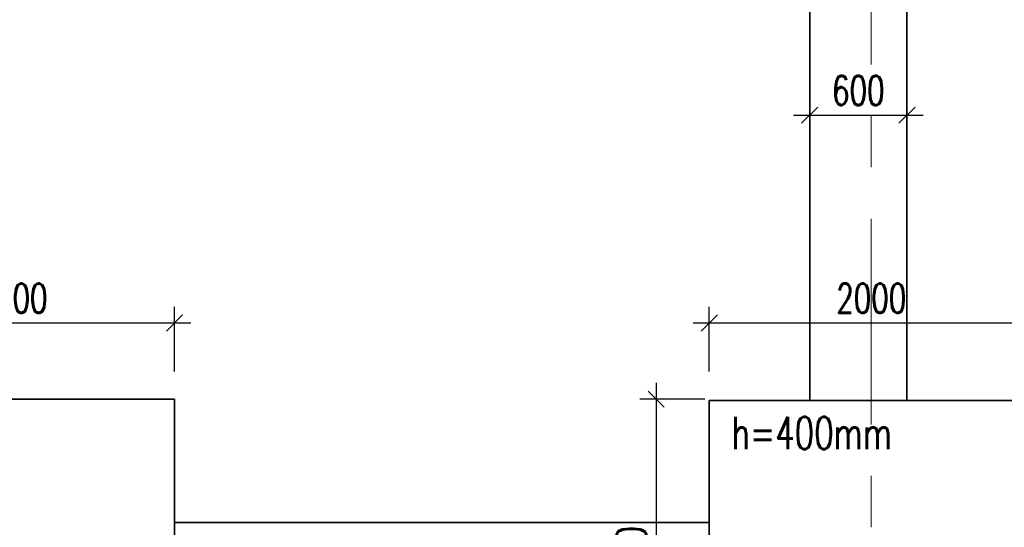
# Model space of a CAD drawing. Header units: millimetres. Extents: x 6071355 to 6728188, y -31956 to 56387.
# Tile 39 of 59: x 6100341 to 6106417, y 39874 to 43008. Entities that reach past the tile are written whole.
import ezdxf

# ---------------------------------------------------------------- set-up
doc = ezdxf.new("R2010")
doc.units = ezdxf.units.MM
doc.header["$MEASUREMENT"] = 0
doc.linetypes.add('Grid Line', pattern=[2222.5, 1270, -317.5, 317.5, -317.5])
doc.layers.add('A_wymiary', color=7, linetype='Continuous', lineweight=15, true_color=0x848484)
doc.layers.add('M_ŁAWY', color=3, linetype='Continuous', lineweight=35)
doc.layers.add('Standard 1350-A_01-RZUT PARTERU LUSTRO2_28_Nowe_MODO_A1_osie-1_Nr_pióra__7_Nr_pióra__7_Nr_pióra__7', color=7, linetype='Continuous', lineweight=18)
doc.styles.add('wymiar', font='romans.shx', dxfattribs={"width": 0.7})
doc.dimstyles.new('AB_100mm', dxfattribs={"dimscale": 100, "dimtxt": 1.8, "dimasz": 1, "dimexe": 1, "dimexo": 0, "dimtad": 1, "dimrnd": 1, "dimtxsty": 'wymiar', "dimblk": 'OBLIQUE', "dimcen": 2.5, "dimdle": 1, "dimclrd": 4, "dimclre": 4, "dimclrt": 3, "dimadec": 0, "dimazin": 0, "dimtfac": 1, "dimtix": 1, "dimtmove": 2, "dimatfit": 3, "dimfxl": 3, "dimfxlon": 1, "dimarcsym": 0})

# ---------------------------------------------------------------- blocks, each defined once
blk = doc.blocks.new('_Oblique')
at = {"color": 0, "linetype": 'ByBlock', "lineweight": -2}
blk.add_line((-0.5, -0.5), (0.5, 0.5), dxfattribs=at)
blk = doc.blocks.new('*D12831')
at = {"layer": 'A_wymiary', "color": 4, "lineweight": -2}
for p, q in [((6099296.4, 40835.8), (6099296.4, 41235.8)), ((6101296.4, 40835.8), (6101296.4, 41235.8)), ((6099196.4, 41135.8), (6101396.4, 41135.8))]:
    blk.add_line(p, q, dxfattribs=at)
at = {"layer": 'Defpoints', "color": 0}
for p in [(6101296.4, 41135.8), (6099296.4, 40665.3), (6101296.4, 40665.3)]:
    blk.add_point(p, dxfattribs=at)
at = {"layer": 'A_wymiary', "color": 4, "lineweight": -2, "xscale": 100, "yscale": 100, "zscale": 100, "rotation": 180}
blk.add_blockref('_Oblique', (6099296.4, 41135.8), dxfattribs=at)
at = {"layer": 'A_wymiary', "color": 4, "lineweight": -2, "xscale": 100, "yscale": 100, "zscale": 100}
blk.add_blockref('_Oblique', (6101296.4, 41135.8), dxfattribs=at)
at = {"layer": 'A_wymiary', "color": 3, "insert": (6100296.4, 41288.3), "char_height": 180, "attachment_point": 5, "style": 'wymiar'}
blk.add_mtext('2000', dxfattribs=at)
blk = doc.blocks.new('*D12833')
at = {"layer": 'A_wymiary', "color": 4, "lineweight": -2}
for p, q in [((6104596.4, 40835.8), (6104596.4, 41235.8)), ((6106596.4, 40835.8), (6106596.4, 41235.8)), ((6104496.4, 41135.8), (6106696.4, 41135.8))]:
    blk.add_line(p, q, dxfattribs=at)
at = {"layer": 'Defpoints', "color": 0}
for p in [(6106596.4, 41135.8), (6104596.4, 40665.3), (6106596.4, 40665.3)]:
    blk.add_point(p, dxfattribs=at)
at = {"layer": 'A_wymiary', "color": 4, "lineweight": -2, "xscale": 100, "yscale": 100, "zscale": 100, "rotation": 180}
blk.add_blockref('_Oblique', (6104596.4, 41135.8), dxfattribs=at)
at = {"layer": 'A_wymiary', "color": 4, "lineweight": -2, "xscale": 100, "yscale": 100, "zscale": 100}
blk.add_blockref('_Oblique', (6106596.4, 41135.8), dxfattribs=at)
at = {"layer": 'A_wymiary', "color": 3, "insert": (6105596.4, 41288.3), "char_height": 180, "attachment_point": 5, "style": 'wymiar'}
blk.add_mtext('2000', dxfattribs=at)
blk = doc.blocks.new('*D12834')
at = {"layer": 'A_wymiary', "color": 4, "lineweight": -2}
for p, q in [((6104268.7, 40765.3), (6104268.7, 38565.3)), ((6104568.7, 40665.3), (6104168.7, 40665.3)), ((6104568.7, 38665.3), (6104168.7, 38665.3))]:
    blk.add_line(p, q, dxfattribs=at)
at = {"layer": 'Defpoints', "color": 0}
for p in [(6104596.4, 40665.3), (6104268.7, 38665.3), (6104596.4, 38665.3)]:
    blk.add_point(p, dxfattribs=at)
at = {"layer": 'A_wymiary', "color": 4, "lineweight": -2, "xscale": 100, "yscale": 100, "zscale": 100}
for p, rotation in [((6104268.7, 40665.3), 90), ((6104268.7, 38665.3), 270)]:
    blk.add_blockref('_Oblique', p, dxfattribs=dict(at, rotation=rotation))
at = {"layer": 'A_wymiary', "color": 3, "insert": (6104116.2, 39665.3), "char_height": 180, "attachment_point": 5, "rotation": 90, "style": 'wymiar'}
blk.add_mtext('2000', dxfattribs=at)
blk = doc.blocks.new('*D12902')
at = {"layer": 'A_wymiary', "color": 4, "lineweight": -2}
for p, q in [((6105216.4, 42352.3), (6105216.4, 42518.5)), ((6105816.4, 42352.3), (6105816.4, 42518.5)), ((6105116.4, 42418.5), (6105916.4, 42418.5))]:
    blk.add_line(p, q, dxfattribs=at)
at = {"layer": 'Defpoints', "color": 0}
for p in [(6105816.4, 42418.5), (6105216.4, 42352.3), (6105816.4, 42352.3)]:
    blk.add_point(p, dxfattribs=at)
at = {"layer": 'A_wymiary', "color": 4, "lineweight": -2, "xscale": 100, "yscale": 100, "zscale": 100, "rotation": 180}
blk.add_blockref('_Oblique', (6105216.4, 42418.5), dxfattribs=at)
at = {"layer": 'A_wymiary', "color": 4, "lineweight": -2, "xscale": 100, "yscale": 100, "zscale": 100}
blk.add_blockref('_Oblique', (6105816.4, 42418.5), dxfattribs=at)
at = {"layer": 'A_wymiary', "color": 3, "insert": (6105516.4, 42571), "char_height": 180, "attachment_point": 5, "style": 'wymiar'}
blk.add_mtext('600', dxfattribs=at)

msp = doc.modelspace()

# ---------------------------------------------------------------- linework, layer by layer
at = {"layer": 'M_ŁAWY', "color": 4}
for points in [[(6105216.364, 43335.333), (6105216.364, 40657.793)], [(6105816.364, 43335.333), (6105816.364, 40657.793)], [(6101296.364, 40665.305), (6099296.364, 40665.305), (6099296.364, 38665.305), (6101296.364, 38665.305), (6101296.364, 40665.305)], [(6106596.364, 40657.793), (6104596.364, 40657.793), (6104596.364, 38657.793), (6106596.364, 38657.793), (6106596.364, 40657.793)], [(6101296.364, 39902.805), (6104596.364, 39902.805)]]:
    msp.add_lwpolyline(points, dxfattribs=at)
at = {"layer": 'Standard 1350-A_01-RZUT PARTERU LUSTRO2_28_Nowe_MODO_A1_osie-1_Nr_pióra__7_Nr_pióra__7_Nr_pióra__7', "color": 7, "linetype": 'Grid Line', "lineweight": 18}
msp.add_line((6105596.364, 55114.428), (6105596.364, -31556.201), dxfattribs=at)

# ---------------------------------------------------------------- texts
at = {"layer": 'A_wymiary', "color": 3, "style": 'wymiar', "width": 0.7}
msp.add_text('h=400mm', height=200, dxfattribs=at).set_placement((6104734.067, 40356.136))

# ---------------------------------------------------------------- dimensions: what is measured, and where the dimension line sits
at = {"layer": 'A_wymiary'}
for base, p1, p2, picture, middle in [((6105816.364, 42418.518), (6105216.364, 42352.342), (6105816.364, 42352.342), '*D12902', (6105516.364, 42571.018)), ((6101296.364, 41135.777), (6099296.364, 40665.305), (6101296.364, 40665.305), '*D12831', (6100296.364, 41288.277)), ((6106596.364, 41135.777), (6104596.364, 40665.305), (6106596.364, 40665.305), '*D12833', (6105596.364, 41288.277))]:
    dim = msp.add_linear_dim(base=base, p1=p1, p2=p2, dimstyle='AB_100mm', dxfattribs=at)
    dim.commit()
    dim.dimension.update_dxf_attribs({"geometry": picture, "text_midpoint": middle})
dim = msp.add_linear_dim(base=(6104268.702, 38665.305), p1=(6104596.364, 40665.305), p2=(6104596.364, 38665.305), angle=90, dimstyle='AB_100mm', dxfattribs=at)
dim.commit()
dim.dimension.update_dxf_attribs({"geometry": '*D12834', "text_midpoint": (6104116.202, 39665.305)})

doc.saveas('drawing.dxf')
